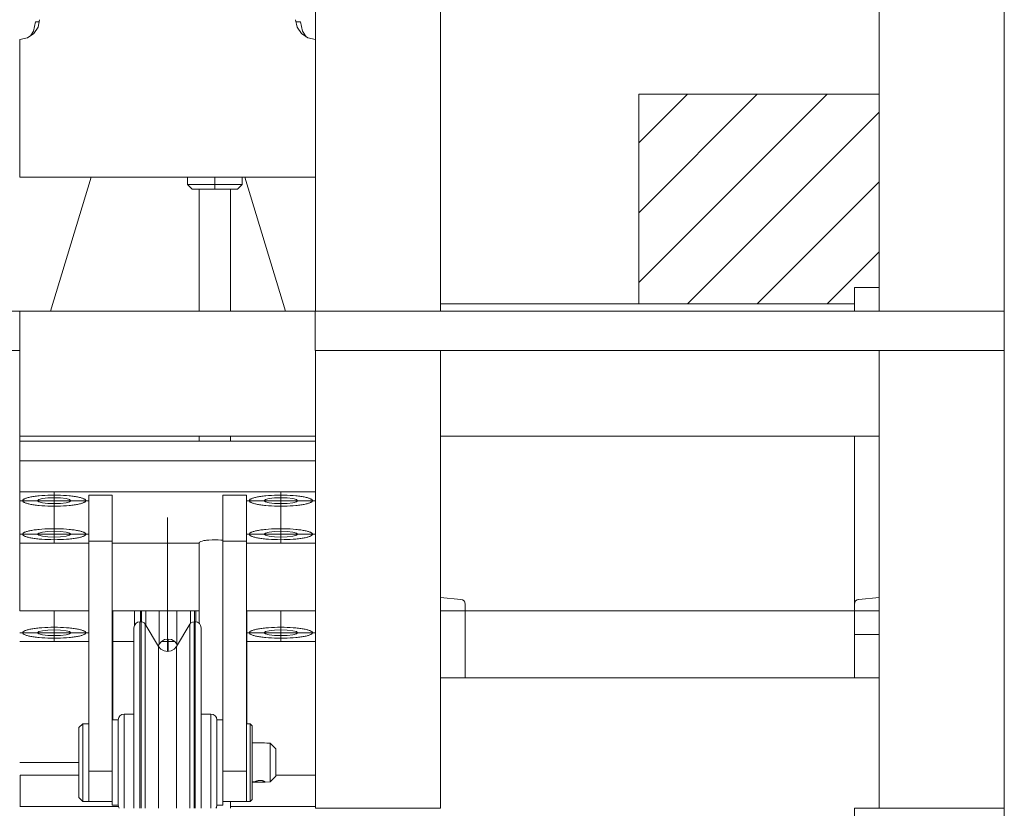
# Model space of a CAD drawing. Header units: millimetres. Extents: x 53056 to 116131, y -669674 to -625124.
# Tile 242 of 256: x 71198 to 71697, y -635216 to -634815. Entities that reach past the tile are written whole.
import ezdxf

# ---------------------------------------------------------------- set-up
doc = ezdxf.new("R2010")
doc.units = ezdxf.units.MM
doc.header["$MEASUREMENT"] = 0
doc.linetypes.add('DGN Style 1', pattern=[536.1990872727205, 0.8921781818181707, -535.3069090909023])
doc.linetypes.add('DGN Style 4', pattern=[1428.3772690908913, 713.7425454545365, -356.8712727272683, 0.8921781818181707, -356.8712727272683])
doc.layers.add('Main Cradle Tower', color=7, linetype='Continuous', lineweight=0)
doc.layers.add('Side Cradle Blocks', color=7, linetype='Continuous', lineweight=0)

# ---------------------------------------------------------------- blocks, each defined once
blk = doc.blocks.new('*U55')
at = {"linetype": 'Continuous', "lineweight": 0}
h = blk.add_hatch(dxfattribs=at)
h.set_pattern_fill('HATCH', color=30, style=0, pattern_type=2)
h.set_pattern_definition([(45, (-12989.221355, 12484.932537), (-17.71895608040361, 17.71895608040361), [])])
h.paths.add_polyline_path([(-13082.17145239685, 12546.1757699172), (-13082.17145239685, 12439.88311060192), (-13082.17145239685, 12439.88307971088), (-12972.78052547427, 12439.88307971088), (-12972.78049458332, 12439.88307971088), (-12972.78049458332, 12448.10059645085), (-12960.22276547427, 12448.10059645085), (-12960.22273458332, 12448.10059645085), (-12960.22273458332, 12519.07980274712), (-12960.22273458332, 12546.1757699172), (-12960.22276547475, 12546.1757699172)])
at = {"color": 30, "linetype": 'Continuous', "lineweight": 0, "flags": 128}
blk.add_lwpolyline([(-13082.17145239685, 12546.1757699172), (-13082.17145239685, 12439.88311060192), (-13082.17145239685, 12439.88307971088), (-12972.78052547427, 12439.88307971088), (-12972.78049458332, 12439.88307971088), (-12972.78049458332, 12448.10059645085), (-12960.22276547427, 12448.10059645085), (-12960.22273458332, 12448.10059645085), (-12960.22273458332, 12519.07980274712), (-12960.22273458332, 12546.1757699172), (-12960.22276547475, 12546.1757699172), (-13082.17145239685, 12546.1757699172)], close=True, dxfattribs=at)
at = {"layer": 'Main Cradle Tower', "color": 7, "linetype": 'Continuous', "lineweight": 0}
for p, q in [((-13246.25592507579, 12716.10056556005), (-13246.25592507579, 12436.10062734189)), ((-13182.75592507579, 12716.10056556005), (-13182.75592507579, 12436.10062734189)), ((-12960.22273458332, 12716.10056556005), (-12960.22273458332, 12436.10062734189)), ((-12896.72273458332, 12716.10056556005), (-12896.72273458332, 12436.10062734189)), ((-13255.49472040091, 12580.22908622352), (-13256.25591893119, 12584.0558896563)), ((-13386.41533649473, 12582.96902199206), (-13388.26333284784, 12582.96902199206)), ((-13253.76856319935, 12582.96902199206), (-13256.03969601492, 12582.96902199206)), ((-13396.19910743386, 12574.05592054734), (-13392.37227311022, 12574.81712522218)), ((-13396.19910743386, 12504.05592054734), (-13396.19910743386, 12574.05592054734)), ((-13396.19913832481, 12571.38590427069), (-13396.25589418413, 12571.37433119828)), ((-13182.75592507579, 12519.0950382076), (-13182.75623398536, 12519.07980274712)), ((-12960.22242567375, 12519.07980274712), (-12960.22273458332, 12519.0950382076)), ((-13246.25595596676, 12504.05592054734), (-13396.19910743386, 12504.05592054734)), ((-13359.9839097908, 12504.0558896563), (-13380.69471605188, 12436.10062734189)), ((-13311.11233153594, 12504.0558896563), (-13311.11233153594, 12500.45215625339)), ((-13297.2559250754, 12504.0558896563), (-13297.2559250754, 12500.44839045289)), ((-13283.39951861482, 12504.0558896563), (-13283.39951861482, 12500.45215625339)), ((-13261.33717999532, 12436.10062734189), (-13282.0479862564, 12504.0558896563)), ((-13311.11233153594, 12500.45215625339), (-13297.2559250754, 12500.44839045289)), ((-13308.71233153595, 12498.0528087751), (-13311.11233153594, 12500.45215625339)), ((-13297.2559250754, 12500.44839045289), (-13283.39951861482, 12500.45215625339)), ((-13297.2559250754, 12500.44839045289), (-13297.2559250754, 12498.04969523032)), ((-13283.39951861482, 12500.45215625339), (-13285.79951861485, 12498.0528087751)), ((-13308.71233153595, 12498.0528087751), (-13308.71233153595, 12498.05324557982)), ((-13297.2559250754, 12498.04969523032), (-13308.71233153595, 12498.0528087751)), ((-13305.2559250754, 12436.10062734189), (-13305.2559250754, 12498.05183852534)), ((-13297.2559250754, 12498.04969523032), (-13285.79951861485, 12498.0528087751)), ((-13289.2559250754, 12498.05183852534), (-13289.2559250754, 12436.10062734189)), ((-13285.79951861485, 12498.0528087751), (-13285.79951861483, 12498.05324557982)), ((-12972.78049458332, 12436.10062734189), (-12972.78049458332, 12448.10059645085)), ((-12972.78049458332, 12448.10059645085), (-12960.22276547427, 12448.10059645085)), ((-12972.78052547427, 12439.88307971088), (-13182.75589418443, 12439.88307971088)), ((-13396.19910743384, 12436.10059645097), (-13745.78911556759, 12436.10059645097)), ((-13396.19907654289, 12436.10059645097), (-13246.31277360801, 12436.10059645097)), ((-12896.72273458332, 12436.10059645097), (-13246.31274271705, 12436.10059645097)), ((-13396.19910743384, 12416.10059645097), (-13745.78911556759, 12416.10059645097)), ((-13396.19910743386, 12416.10056556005), (-13396.19910743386, 12372.60059645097)), ((-12896.72273458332, 12416.10059645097), (-13246.31274271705, 12416.10059645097)), ((-13246.25592507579, 12372.60059645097), (-13246.25592507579, 12416.10056556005)), ((-13182.75592507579, 12416.10056556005), (-13182.75592507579, 12183.81044971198)), ((-12960.22273458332, 12416.10056556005), (-12960.22273458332, 12183.81044971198)), ((-12896.72273458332, 12416.10056556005), (-12896.72273458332, 12183.81044971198)), ((-13396.19910743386, 12372.60059645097), (-13246.25592507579, 12372.60059645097)), ((-13396.19910743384, 12283.98507645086), (-13396.19910743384, 12372.60056556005)), ((-13396.19907654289, 12370.06102184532), (-13246.25595596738, 12370.06102184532)), ((-13305.2559250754, 12370.06105273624), (-13305.2559250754, 12372.60056556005)), ((-13289.2559250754, 12372.60056556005), (-13289.2559250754, 12370.06105273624)), ((-13246.25592507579, 12372.60059645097), (-13246.25592507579, 12183.81044971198)), ((-13182.75592507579, 12372.60059645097), (-12960.22273458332, 12372.60059645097)), ((-12972.78049458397, 12287.46412189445), (-12972.78049458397, 12372.60056556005)), ((-13396.19907654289, 12360.21294431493), (-13246.25595596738, 12360.21294431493)), ((-13246.25595596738, 12344.45602026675), (-13396.19907654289, 12344.45602026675)), ((-13370.90294904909, 12340.50601203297), (-13370.25592507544, 12339.94116764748)), ((-13361.25592507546, 12342.7195384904), (-13349.25592507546, 12342.7195384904)), ((-13281.25592507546, 12342.7195384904), (-13293.25592507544, 12342.7195384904)), ((-13260.50311590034, 12341.30482262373), (-13257.74551743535, 12340.98486398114)), ((-13378.75592507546, 12324.3996557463), (-13382.00873425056, 12324.28730121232)), ((-13361.25592507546, 12319.37756520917), (-13349.25592507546, 12319.37756520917)), ((-13305.2559250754, 12277.66655638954), (-13305.2559250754, 12318.66767075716)), ((-13293.25595596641, 12319.86002387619), (-13293.69924335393, 12319.91225107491)), ((-13281.25592507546, 12319.37756520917), (-13293.25592507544, 12319.37756520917)), ((-13257.74551743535, 12321.8799499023), (-13260.50311590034, 12321.55999125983)), ((-13396.19907654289, 12318.40879361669), (-13361.25595596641, 12318.40879361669)), ((-13349.25589418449, 12318.40879361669), (-13305.25595596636, 12318.40879361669)), ((-13281.25589418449, 12318.40879361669), (-13246.25595596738, 12318.40879361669)), ((-13172.39065632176, 12289.85663869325), (-13182.75589418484, 12290.76347950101)), ((-13171.78347410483, 12289.68682475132), (-13171.65048797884, 12289.66191428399)), ((-13171.65048797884, 12289.66191428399), (-13171.62403476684, 12289.65130410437)), ((-13171.53752084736, 12289.61799694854), (-13171.53600308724, 12289.61720596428)), ((-13171.02928026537, 12289.23670717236), (-13171.01994633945, 12289.2329632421)), ((-13171.01994633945, 12289.2329632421), (-13170.90530349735, 12289.1580258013)), ((-13170.90530349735, 12289.1580258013), (-13170.89632155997, 12289.14917508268)), ((-13170.83075257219, 12289.08816993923), (-13170.82991839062, 12289.08733951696)), ((-13170.36147020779, 12288.33446673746), (-13170.82917867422, 12289.08660313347)), ((-13170.8290269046, 12289.08641756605), (-13170.82766095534, 12289.08474742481)), ((-13170.49045752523, 12288.54189521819), (-13170.47393436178, 12288.52561260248)), ((-13170.47393436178, 12288.52561260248), (-13170.39616547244, 12288.40993129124)), ((-12971.44105597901, 12289.61803691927), (-12971.47001224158, 12289.60186720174)), ((-12971.46118043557, 12289.60253816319), (-12971.44111214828, 12289.61797562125)), ((-12970.58800333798, 12289.85663869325), (-12971.4409701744, 12289.61808483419)), ((-12970.61373212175, 12289.85335002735), (-12970.58805079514, 12289.85663262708)), ((-12970.58806066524, 12289.85662185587), (-12970.61086643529, 12289.84992368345)), ((-12960.22276547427, 12290.76347950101), (-12970.58800333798, 12289.85663869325)), ((-13396.25589418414, 12283.98507645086), (-13396.19910743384, 12283.98507645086)), ((-13361.25595596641, 12283.98507645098), (-13396.19843136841, 12283.98507645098)), ((-13305.25595596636, 12283.98507645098), (-13349.25589418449, 12283.98507645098)), ((-13348.9690062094, 12228.70222948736), (-13348.9690062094, 12283.98504556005)), ((-13334.99488309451, 12278.43502101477), (-13334.99488309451, 12283.98504556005)), ((-13334.41964768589, 12278.38574232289), (-13334.41964768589, 12283.98504556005)), ((-13332.26872304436, 12276.75086160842), (-13332.26872304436, 12283.98504556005)), ((-13309.66928937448, 12277.55826330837), (-13309.66928937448, 12283.98504556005)), ((-13307.51836473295, 12278.43502101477), (-13307.51836473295, 12283.98504556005)), ((-13306.94312932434, 12278.37881693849), (-13306.94312932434, 12283.98504556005)), ((-13246.25660114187, 12283.98507645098), (-13281.25589418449, 12283.98507645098)), ((-13280.96900620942, 12283.98504556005), (-13280.96900620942, 12226.73261398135)), ((-13182.75589418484, 12283.98507645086), (-13170.19816507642, 12283.98507645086)), ((-13170.3614973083, 12288.33452568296), (-13170.39616550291, 12288.40993135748)), ((-13170.39616547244, 12288.40993129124), (-13170.39334536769, 12288.403057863)), ((-13170.37843603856, 12288.36116503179), (-13170.3615171, 12288.33454052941)), ((-13170.36232033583, 12288.33641883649), (-13170.36208049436, 12288.33586810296)), ((-13170.36147020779, 12288.33446673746), (-13170.19816507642, 12287.46395435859)), ((-13170.36140091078, 12288.33426488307), (-13170.36077722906, 12288.33244815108)), ((-13170.24206414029, 12287.69796218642), (-13170.22660142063, 12287.6602718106)), ((-13170.22660142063, 12287.6602718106), (-13170.20056959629, 12287.52158438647)), ((-13170.19817150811, 12287.46398629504), (-13170.20275377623, 12287.48673943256)), ((-13170.2005695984, 12287.52158443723), (-13170.19816638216, 12287.46398565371)), ((-13170.19816507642, 12283.98507645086), (-13170.19816507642, 12287.46395435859)), ((-13170.19816507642, 12250.10301716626), (-13170.19816507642, 12283.98504555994)), ((-12972.78060299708, 12283.98507645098), (-13170.19813418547, 12283.98507645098)), ((-12972.78049458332, 12287.46395435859), (-12972.78049458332, 12283.98507645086)), ((-12972.78049458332, 12283.98507645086), (-12960.22276547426, 12283.98507645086)), ((-12972.78049458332, 12271.98507645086), (-12972.78049458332, 12283.98504555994)), ((-12972.63252823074, 12288.28263033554), (-12972.61718945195, 12288.33446673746)), ((-13378.75592507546, 12274.3996557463), (-13382.00873425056, 12274.28730121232)), ((-13335.28180196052, 12277.81850114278), (-13335.28180196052, 12278.43499012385)), ((-13334.7065665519, 12277.81830996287), (-13334.7065665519, 12278.43499012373)), ((-13332.55564191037, 12276.62121965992), (-13332.55564191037, 12277.22778864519)), ((-13309.95620824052, 12276.62171190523), (-13309.95620824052, 12277.22778864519)), ((-13307.80528359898, 12277.81850114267), (-13307.80528359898, 12278.43499012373)), ((-13307.23004819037, 12277.81820166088), (-13307.23004819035, 12278.43499012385)), ((-13316.4520644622, 12267.15240048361), (-13316.4520644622, 12271.70588042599)), ((-13257.74551743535, 12271.8799499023), (-13260.50311590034, 12271.55999125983)), ((-12960.22276547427, 12271.98507645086), (-12972.78049458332, 12271.98507645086)), ((-12972.78049458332, 12250.10301716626), (-12972.78049458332, 12271.98504555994)), ((-13396.25589418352, 12268.40879361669), (-13361.25595596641, 12268.40879361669)), ((-13348.96897531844, 12268.40879361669), (-13338.28183285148, 12268.40879361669)), ((-13334.7065665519, 12245.99161344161), (-13334.7065665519, 12266.42433864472)), ((-13325.77286682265, 12265.95179499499), (-13325.77286682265, 12265.44286533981)), ((-13324.41152247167, 12268.40879361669), (-13317.52648994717, 12268.40879361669)), ((-13316.73898332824, 12265.44264588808), (-13316.73898332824, 12265.95179499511)), ((-13307.23004819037, 12245.99136077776), (-13307.23004819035, 12266.42433864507)), ((-13280.96897531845, 12268.40879361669), (-13246.25595596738, 12268.40879361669)), ((-12960.22276547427, 12250.10298627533), (-13182.75589418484, 12250.10298627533)), ((-13334.7065665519, 12219.62695254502), (-13334.7065665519, 12245.98955184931)), ((-13343.25592507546, 12231.44386101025), (-13343.25592507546, 12231.65662185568)), ((-13299.25592507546, 12231.44394317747), (-13299.25592507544, 12231.65662185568)), ((-13364.25592507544, 12226.73258309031), (-13364.25592507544, 12226.56239134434)), ((-13346.25592507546, 12228.51494018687), (-13346.25592507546, 12228.51502878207)), ((-13346.25592507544, 12219.53642803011), (-13346.25592507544, 12210.85549302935)), ((-13334.7065665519, 12191.34549857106), (-13334.7065665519, 12219.62450475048)), ((-13307.80528359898, 12191.34594682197), (-13307.80528359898, 12219.6249609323)), ((-13269.25592507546, 12216.88450556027), (-13269.25592507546, 12216.79943982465)), ((-13279.25592507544, 12202.70763575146), (-13279.25592507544, 12210.5093915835)), ((-13395.96900620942, 12200.66164455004), (-13395.96900620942, 12184.66167544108)), ((-13395.96900620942, 12200.66164455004), (-13366.25595596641, 12200.66164455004)), ((-13361.25592507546, 12198.37497394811), (-13361.25592507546, 12202.57990097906)), ((-13361.25592507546, 12202.57990097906), (-13349.25595596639, 12202.57990097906)), ((-13281.25592507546, 12202.57990097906), (-13293.25589418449, 12202.57990097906)), ((-13281.25592507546, 12202.57990097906), (-13281.25592507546, 12198.37497401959)), ((-13266.25589418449, 12200.66164455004), (-13246.25595596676, 12200.66164455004)), ((-13276.58055221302, 12197.03810723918), (-13278.25589418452, 12197.04276396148)), ((-13276.65008943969, 12197.33886467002), (-13276.55626483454, 12197.40080661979)), ((-13276.14172079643, 12197.03688747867), (-13276.58051922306, 12197.03810714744)), ((-13271.95097120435, 12197.06135399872), (-13272.2049959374, 12197.04136094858)), ((-13271.72961312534, 12197.07877601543), (-13271.95092409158, 12197.06135770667)), ((-13335.28180196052, 12183.81048060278), (-13335.28180196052, 12191.34379548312)), ((-13334.7065665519, 12183.81048060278), (-13334.7065665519, 12191.34303695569)), ((-13332.55564191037, 12183.81048060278), (-13332.55564191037, 12191.60832806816)), ((-13307.80528359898, 12183.81048060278), (-13307.80528359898, 12191.34352415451)), ((-13307.23004819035, 12183.81048060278), (-13307.23004819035, 12191.34303695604)), ((-13396.25589418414, 12184.66164455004), (-13346.11274951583, 12184.66164455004)), ((-13349.25595596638, 12187.34027296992), (-13361.25592507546, 12187.34027296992)), ((-13346.25592507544, 12185.37065746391), (-13346.25592507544, 12185.37074605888)), ((-13293.25589418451, 12187.34027296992), (-13281.25592507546, 12187.34027296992)), ((-13289.2559250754, 12187.34024207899), (-13289.2559250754, 12183.81048060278)), ((-13289.25589418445, 12184.66164455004), (-13246.25595596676, 12184.66164455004)), ((-13182.75592507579, 12183.81044971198), (-13246.25592507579, 12183.81044971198)), ((-13207.19816507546, 12184.01447799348), (-13207.19816507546, 12183.81044971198)), ((-12960.22273458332, 12183.81044971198), (-12896.72273458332, 12183.81044971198))]:
    blk.add_line(p, q, dxfattribs=at)
at = {"layer": 'Main Cradle Tower', "color": 7, "linetype": 'DGN Style 4', "lineweight": 0}
for p, q in [((-13378.75592507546, 12338.46510344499), (-13378.75592507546, 12344.45602026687)), ((-13263.75592507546, 12338.46510344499), (-13263.75592507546, 12344.45602026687)), ((-13361.25595596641, 12339.94116764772), (-13396.19907654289, 12339.94116764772)), ((-13281.25589418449, 12339.94116764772), (-13246.25595596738, 12339.94116764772)), ((-13378.75592507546, 12321.4475820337), (-13378.75592507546, 12338.46500429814)), ((-13263.75592507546, 12321.4475820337), (-13263.75592507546, 12338.46500429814)), ((-13321.25592507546, 12263.41635720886), (-13321.25592507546, 12331.4327111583)), ((-13361.25595596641, 12322.92364623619), (-13396.19907654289, 12322.92364623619)), ((-13378.75592507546, 12318.40879361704), (-13378.75592507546, 12321.44748288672)), ((-13281.25589418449, 12322.92364623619), (-13246.25595596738, 12322.92364623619)), ((-13263.75592507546, 12318.40879361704), (-13263.75592507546, 12321.44748288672)), ((-13378.75592507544, 12271.44758203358), (-13378.75592507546, 12283.98504556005)), ((-13263.75592507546, 12271.44758203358), (-13263.75592507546, 12283.98504556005)), ((-13361.25595596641, 12272.92364623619), (-13396.25589418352, 12272.92364623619)), ((-13378.75592507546, 12268.40879361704), (-13378.75592507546, 12271.44748288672)), ((-13320.98682497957, 12263.46292195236), (-13320.97198254, 12269.72608151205)), ((-13320.96900620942, 12269.72695148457), (-13320.96900620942, 12263.46598237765)), ((-13280.96897531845, 12272.92364623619), (-13246.25595596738, 12272.92364623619)), ((-13263.75592507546, 12268.40879361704), (-13263.75592507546, 12271.44748288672)), ((-13396.25589418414, 12207.03642803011), (-13366.25595596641, 12207.03642803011))]:
    blk.add_line(p, q, dxfattribs=at)
at = {"layer": 'Main Cradle Tower', "color": 7, "linetype": 'Continuous', "lineweight": 0, "flags": 128}
for points in [[(-13386.19911357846, 12584.0558896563), (-13386.96031210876, 12580.22908622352), (-13389.128039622, 12576.98485273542), (-13392.37227311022, 12574.81712522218)], [(-13390.72910293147, 12575.91509358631), (-13389.20828580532, 12578.20132990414), (-13388.26333284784, 12582.96902199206)], [(-13255.49472040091, 12580.22908622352), (-13253.32699288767, 12576.98485273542), (-13250.08275939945, 12574.81712522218), (-13246.25595596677, 12574.05592669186)], [(-13253.76856319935, 12582.96902199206), (-13252.81705735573, 12578.18547908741), (-13250.95652287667, 12575.40099246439)], [(-13396.19910743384, 12436.10059645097), (-13396.19910743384, 12436.10059645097), (-13396.19910743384, 12416.10059645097), (-13396.19910743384, 12416.10059645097)], [(-13246.31274271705, 12436.10059645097), (-13246.31274271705, 12436.10059645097), (-13246.31274271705, 12416.10059645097), (-13246.31274271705, 12416.10059645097)], [(-12896.72273458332, 12436.10059645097), (-12896.72273458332, 12436.10059645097), (-12896.72273458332, 12416.10059645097), (-12896.72273458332, 12416.10059645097)], [(-13370.90294904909, 12340.50601203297), (-13372.74551743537, 12340.98486398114), (-13375.50311590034, 12341.30482262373), (-13378.75592507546, 12341.41717715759), (-13382.00873425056, 12341.30482262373), (-13384.76633271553, 12340.98486398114), (-13386.60890110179, 12340.50601203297), (-13387.25592507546, 12339.94116764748), (-13387.25592507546, 12339.941167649)], [(-13370.25592507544, 12339.94116764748), (-13370.90294904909, 12339.37632326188), (-13372.74551743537, 12338.89747131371), (-13375.50311590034, 12338.57751267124), (-13378.75592507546, 12338.46515813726), (-13382.00873425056, 12338.57751267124), (-13384.76633271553, 12338.89747131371), (-13386.60890110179, 12339.37632326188), (-13387.25592507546, 12339.94116764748)], [(-13361.25592507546, 12202.57990097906), (-13361.25592507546, 12319.37756520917), (-13361.25592507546, 12342.7195384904), (-13361.25592507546, 12342.7195384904)], [(-13349.25592507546, 12211.30491818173), (-13349.25592507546, 12319.37756520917), (-13349.25592507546, 12342.7195384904), (-13349.25592507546, 12342.7195384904)], [(-13293.25592507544, 12342.71953796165), (-13293.25592507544, 12319.37756520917), (-13293.25592507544, 12211.30491818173)], [(-13281.25592507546, 12342.71953796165), (-13281.25592507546, 12319.37756520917), (-13281.25592507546, 12202.57990097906)], [(-13260.50311590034, 12341.30482262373), (-13263.75592507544, 12341.41717715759), (-13267.00873425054, 12341.30482262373), (-13269.76633271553, 12340.98486398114), (-13271.60890110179, 12340.50601203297), (-13272.25592507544, 12339.94116764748), (-13272.25592507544, 12339.941167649)], [(-13255.25592507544, 12339.94116764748), (-13255.90294904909, 12339.37632326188), (-13257.74551743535, 12338.89747131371), (-13260.50311590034, 12338.57751267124), (-13263.75592507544, 12338.46515813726), (-13267.00873425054, 12338.57751267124), (-13269.76633271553, 12338.89747131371), (-13271.60890110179, 12339.37632326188), (-13272.25592507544, 12339.94116764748)], [(-13255.25592507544, 12339.941167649), (-13255.25592507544, 12339.94116764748), (-13255.90294904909, 12340.50601203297), (-13257.74551743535, 12340.98486398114)], [(-13382.00873425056, 12324.28730121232), (-13384.76633271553, 12323.96734256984), (-13386.60890110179, 12323.48849062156), (-13387.25592507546, 12322.92364623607), (-13387.25592507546, 12322.9236462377)], [(-13370.25592507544, 12322.9236462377), (-13370.25592507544, 12322.92364623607), (-13370.90294904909, 12323.48849062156), (-13372.74551743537, 12323.96734256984), (-13375.50311590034, 12324.28730121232), (-13378.75592507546, 12324.3996557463)], [(-13255.25592507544, 12322.9236462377), (-13255.25592507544, 12322.92364623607), (-13255.90294904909, 12323.48849062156), (-13257.74551743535, 12323.96734256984), (-13260.50311590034, 12324.28730121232), (-13263.75592507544, 12324.3996557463), (-13267.00873425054, 12324.28730121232), (-13269.76633271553, 12323.96734256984), (-13271.60890110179, 12323.48849062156), (-13272.25592507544, 12322.92364623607), (-13272.25592507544, 12322.9236462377)], [(-13387.25592507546, 12322.92364623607), (-13386.60890110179, 12322.35880185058), (-13384.76633271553, 12321.8799499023), (-13382.00873425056, 12321.55999125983), (-13378.75592507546, 12321.44763672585), (-13375.50311590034, 12321.55999125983), (-13372.74551743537, 12321.8799499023), (-13370.90294904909, 12322.35880185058), (-13370.25592507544, 12322.92364623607)], [(-13302.03133303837, 12319.76866328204), (-13302.91277932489, 12319.66481311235), (-13303.68278435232, 12319.46161496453), (-13304.64696133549, 12319.20717639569), (-13304.91649273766, 12318.96824877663), (-13305.2559250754, 12318.66735708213), (-13305.25561616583, 12318.66708324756)], [(-13300.85598095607, 12319.90714082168), (-13301.47255156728, 12319.83449775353), (-13302.03133303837, 12319.76866328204)], [(-13298.04995877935, 12320.05012329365), (-13298.62023919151, 12320.03012149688), (-13300.31739253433, 12319.97059619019), (-13300.85598095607, 12319.90714082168)], [(-13293.69924335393, 12319.91225107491), (-13294.19445761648, 12319.97059619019), (-13295.55866958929, 12320.01844403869), (-13297.2559250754, 12320.07797292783), (-13298.04995877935, 12320.05012329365)], [(-13260.50311590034, 12321.55999125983), (-13263.75592507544, 12321.44763672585), (-13267.00873425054, 12321.55999125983), (-13269.76633271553, 12321.8799499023), (-13271.60890110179, 12322.35880185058), (-13272.25592507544, 12322.92364623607)], [(-13255.25592507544, 12322.92364623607), (-13255.90294904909, 12322.35880185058), (-13257.74551743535, 12321.8799499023)], [(-13172.39065632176, 12289.85663869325), (-13171.53768948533, 12289.61808483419), (-13171.65048807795, 12289.66191432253)], [(-13171.53768948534, 12289.61808483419), (-13171.53768948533, 12289.61808483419), (-13170.82917867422, 12289.08660313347)], [(-13170.90530356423, 12289.15802586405), (-13170.82917867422, 12289.08660313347), (-13170.87907845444, 12289.12364874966)], [(-12972.78049458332, 12287.46395435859), (-12972.61718945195, 12288.33446673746), (-12972.14948098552, 12289.08660313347), (-12971.4409701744, 12289.61808483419)], [(-12972.17035743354, 12289.06009452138), (-12972.17614408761, 12289.05337708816), (-12972.2082106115, 12288.99598307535), (-12972.21067324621, 12288.98819797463)], [(-12972.17614413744, 12289.05337702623), (-12972.14948098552, 12289.08660313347), (-12972.16914673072, 12289.05439306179)], [(-12971.46418992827, 12289.60476467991), (-12971.47001218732, 12289.60186723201), (-12971.5210624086, 12289.56225655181), (-12971.53141378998, 12289.55023953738)], [(-12970.61373207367, 12289.85335003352), (-12970.61373207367, 12289.85335003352), (-12970.67522255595, 12289.83665884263), (-12970.69546751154, 12289.82658360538)], [(-13337.99488309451, 12283.98504556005), (-13337.99488309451, 12277.83271065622), (-13337.99488309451, 12276.69753674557)], [(-13325.48594795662, 12283.98504556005), (-13325.48594795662, 12271.70624894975), (-13325.48594795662, 12267.15240048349)], [(-13316.4520644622, 12271.70600931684), (-13316.4520644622, 12271.70624894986), (-13316.4520644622, 12283.98504556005)], [(-12972.64091114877, 12288.20801614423), (-12972.64091114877, 12288.20801614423), (-12972.64053174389, 12288.21171399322)], [(-12972.62754687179, 12288.29837582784), (-12972.63252820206, 12288.2826304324), (-12972.63930565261, 12288.21657438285), (-12972.63930565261, 12288.21657438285)], [(-13382.00873425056, 12274.28730121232), (-13384.76633271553, 12273.96734256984), (-13386.60890110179, 12273.48849062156), (-13387.25592507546, 12272.92364623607), (-13387.25592507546, 12272.9236462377)], [(-13370.25592507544, 12272.9236462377), (-13370.25592507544, 12272.92364623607), (-13370.90294904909, 12273.48849062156), (-13372.74551743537, 12273.96734256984), (-13375.50311590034, 12274.28730121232), (-13378.75592507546, 12274.3996557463)], [(-13338.28180196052, 12274.88915525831), (-13338.28180196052, 12275.48056686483), (-13338.05344055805, 12276.61117569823), (-13337.40312230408, 12277.56965958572), (-13336.42985225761, 12278.21009804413), (-13335.28180196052, 12278.43499012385), (-13334.7065665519, 12278.43499012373), (-13333.8602946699, 12278.28964048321), (-13333.11394508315, 12277.87075350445), (-13332.55564191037, 12277.22778864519), (-13325.77286682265, 12265.95179499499), (-13324.60043015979, 12264.60156879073), (-13323.03309602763, 12263.72190613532), (-13321.25592507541, 12263.4166718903), (-13319.47875412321, 12263.72190613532), (-13317.91141999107, 12264.60156879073), (-13316.73898332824, 12265.95179499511), (-13309.95620824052, 12277.22778864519), (-13309.39790506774, 12277.87075350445), (-13308.651555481, 12278.28964048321), (-13307.80528359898, 12278.43499012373), (-13307.23004819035, 12278.43499012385), (-13306.08199789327, 12278.21009804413), (-13305.1087278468, 12277.56965958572), (-13304.45840959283, 12276.61117569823), (-13304.23004819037, 12275.48056686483), (-13304.23004819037, 12274.88900052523), (-13304.23004819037, 12263.96749510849), (-13304.23004819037, 12244.3787508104), (-13304.23004819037, 12219.10497637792), (-13304.23004819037, 12191.99387486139), (-13304.23004819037, 12183.81048060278)], [(-13338.28180196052, 12183.81048060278), (-13338.28180196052, 12191.99387486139), (-13338.28180196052, 12219.10497637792), (-13338.28180196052, 12244.3787508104), (-13338.28180196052, 12263.96749510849), (-13338.28180196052, 12274.88900052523), (-13338.28180196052, 12274.88908912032)], [(-13335.28180196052, 12266.42604902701), (-13335.28180196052, 12277.81788854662), (-13335.28180196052, 12277.81790615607)], [(-13334.70656655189, 12266.42570067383), (-13334.7065665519, 12277.81788854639), (-13334.7065665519, 12277.81790615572)], [(-13332.55564191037, 12219.41183069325), (-13332.55564191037, 12219.4130587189), (-13332.55564191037, 12245.33201460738), (-13332.55564191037, 12265.42081459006), (-13332.55564191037, 12276.62112097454), (-13332.55564191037, 12276.6211477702)], [(-13309.95620824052, 12265.42190713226), (-13309.95620824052, 12276.62112097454), (-13309.95620824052, 12276.6211477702)], [(-13307.80528359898, 12266.42604902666), (-13307.80528359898, 12277.81788854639), (-13307.80528359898, 12277.81790615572)], [(-13307.23004819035, 12266.42550523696), (-13307.23004819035, 12277.81788854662), (-13307.23004819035, 12277.81790615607)], [(-13255.25592507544, 12272.9236462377), (-13255.25592507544, 12272.92364623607), (-13255.90294904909, 12273.48849062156), (-13257.74551743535, 12273.96734256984), (-13260.50311590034, 12274.28730121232), (-13263.75592507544, 12274.3996557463), (-13267.00873425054, 12274.28730121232), (-13269.76633271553, 12273.96734256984), (-13271.60890110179, 12273.48849062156), (-13272.25592507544, 12272.92364623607), (-13272.25592507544, 12272.9236462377)], [(-13387.25592507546, 12272.92364623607), (-13386.60890110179, 12272.35880185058), (-13384.76633271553, 12271.8799499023), (-13382.00873425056, 12271.55999125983), (-13378.75592507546, 12271.44763672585), (-13375.50311590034, 12271.55999125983), (-13372.74551743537, 12271.8799499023), (-13370.90294904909, 12272.35880185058), (-13370.25592507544, 12272.92364623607)], [(-13325.98662370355, 12266.30721408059), (-13325.48594795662, 12267.15240048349), (-13324.31351129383, 12268.52345610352), (-13322.74617716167, 12269.41668897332), (-13320.96900620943, 12269.72663194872), (-13319.19183525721, 12269.41668897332), (-13317.62450112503, 12268.52345610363), (-13316.4520644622, 12267.15240048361), (-13316.23611142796, 12266.78785203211)], [(-13260.50311590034, 12271.55999125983), (-13263.75592507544, 12271.44763672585), (-13267.00873425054, 12271.55999125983), (-13269.76633271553, 12271.8799499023), (-13271.60890110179, 12272.35880185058), (-13272.25592507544, 12272.92364623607)], [(-13255.25592507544, 12272.92364623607), (-13255.90294904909, 12272.35880185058), (-13257.74551743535, 12271.8799499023)], [(-13335.28180196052, 12245.99206579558), (-13335.28180196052, 12266.42495124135), (-13335.28180196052, 12266.42527634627)], [(-13325.77286682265, 12265.44261313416), (-13325.77286682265, 12265.4425863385), (-13325.77286682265, 12256.04156953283), (-13325.77286682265, 12239.17996416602), (-13325.77286682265, 12217.42479680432), (-13325.77286682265, 12194.08809446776), (-13325.77286682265, 12183.81048060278)], [(-13316.73898332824, 12183.81048060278), (-13316.73898332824, 12194.0880944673), (-13316.73898332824, 12217.42479680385), (-13316.73898332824, 12239.17996416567), (-13316.73898332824, 12256.04156953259), (-13316.73898332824, 12265.4425863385), (-13316.73898332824, 12265.44261313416)], [(-13309.95620824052, 12245.33344276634), (-13309.95620824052, 12265.42081459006), (-13309.95620824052, 12265.42130929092)], [(-13307.80528359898, 12245.99206579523), (-13307.80528359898, 12266.424951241), (-13307.80528359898, 12266.42527634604)], [(-13335.28180196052, 12219.62743997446), (-13335.28180196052, 12245.99064963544), (-13335.28180196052, 12245.99123274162)], [(-13309.95620824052, 12219.41460519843), (-13309.95620824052, 12245.33201460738), (-13309.95620824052, 12245.33290190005)], [(-13307.80528359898, 12219.62743997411), (-13307.80528359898, 12245.99064963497), (-13307.80528359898, 12245.99123274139)], [(-13307.23004819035, 12219.62511388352), (-13307.23004819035, 12219.62592091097), (-13307.23004819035, 12245.98955184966)], [(-13349.25589418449, 12228.70219859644), (-13346.25592507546, 12228.70219859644), (-13346.25592507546, 12228.51528203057)], [(-13346.25592507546, 12228.51509491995), (-13346.25592507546, 12228.70219859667), (-13346.02756367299, 12229.83280743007), (-13345.37724541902, 12230.79129131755), (-13344.40397537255, 12231.43172977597), (-13343.25592507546, 12231.65662185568), (-13338.28149305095, 12231.65662185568)], [(-13343.25592507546, 12183.81048060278), (-13343.25592507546, 12185.95164188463), (-13343.25592507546, 12192.69701712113), (-13343.25592507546, 12201.62543768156), (-13343.25592507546, 12211.37763247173), (-13343.25592507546, 12220.46891823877), (-13343.25592507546, 12227.5152291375), (-13343.25592507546, 12231.44382820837), (-13343.25592507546, 12231.4438458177)], [(-13304.23035709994, 12231.65662185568), (-13299.25592507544, 12231.65662185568), (-13298.10787477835, 12231.43172977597), (-13297.13460473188, 12230.79129131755), (-13296.48428647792, 12229.83280743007), (-13296.25592507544, 12228.70219859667), (-13296.25592507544, 12228.51494018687), (-13296.25592507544, 12225.05777300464), (-13296.25592507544, 12218.85701941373), (-13296.25592507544, 12210.85668793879), (-13296.25592507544, 12210.85668793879)], [(-13299.25592507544, 12183.81048060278), (-13299.25592507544, 12185.95164188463), (-13299.25592507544, 12192.69701712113), (-13299.25592507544, 12201.62543768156), (-13299.25592507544, 12211.37763247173), (-13299.25592507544, 12220.46891823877), (-13299.25592507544, 12227.5152291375), (-13299.25592507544, 12231.44382820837), (-13299.25592507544, 12231.4438458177)], [(-13296.25592507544, 12228.51509491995), (-13296.25592507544, 12228.70219859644), (-13293.25595596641, 12228.70219859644)], [(-13366.25592507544, 12224.60979933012), (-13366.25592507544, 12224.76296758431), (-13364.25592507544, 12226.73258309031), (-13361.25595596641, 12226.73258309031)], [(-13361.25592507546, 12187.34027296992), (-13364.25592507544, 12187.34027296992), (-13366.25592507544, 12189.30988847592), (-13366.25592507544, 12191.85538200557), (-13366.25592507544, 12196.71205217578), (-13366.25592507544, 12203.14051497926), (-13366.25592507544, 12210.16209522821), (-13366.25592507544, 12216.70782098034), (-13366.25592507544, 12221.78116482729), (-13366.25592507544, 12224.6097561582), (-13366.25592507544, 12224.6097808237)], [(-13364.25592507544, 12226.56236578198), (-13364.25592507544, 12226.56234817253), (-13364.25592507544, 12223.4194689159), (-13364.25592507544, 12217.78242019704), (-13364.25592507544, 12210.5093915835), (-13364.25592507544, 12202.70763575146), (-13364.25592507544, 12195.56489930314), (-13364.25592507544, 12190.16859911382), (-13364.25592507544, 12187.34027296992)], [(-13346.25592507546, 12228.51502878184), (-13346.25592507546, 12228.51494018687), (-13346.25592507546, 12225.05777300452), (-13346.25592507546, 12218.85701941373), (-13346.25592507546, 12210.85668793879), (-13346.25592507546, 12202.27475652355), (-13346.25592507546, 12194.41774643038), (-13346.25592507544, 12188.48181622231), (-13346.25592507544, 12185.37065746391), (-13349.25592507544, 12185.37065746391)], [(-13346.25592507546, 12210.85668793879), (-13346.25592507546, 12210.85668793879), (-13346.25592507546, 12218.85701941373), (-13346.25592507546, 12225.05777300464), (-13346.25592507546, 12228.51494018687)], [(-13296.25592507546, 12185.37065746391), (-13296.25592507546, 12188.48181622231), (-13296.25592507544, 12194.41774643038), (-13296.25592507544, 12202.27475652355), (-13296.25592507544, 12210.85668793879), (-13296.25592507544, 12218.85701941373), (-13296.25592507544, 12225.05777300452), (-13296.25592507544, 12228.51494018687), (-13296.25592507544, 12228.51502878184)], [(-13281.25589418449, 12226.73258309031), (-13279.25592507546, 12226.73258309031), (-13278.25592507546, 12225.74777533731), (-13278.25592507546, 12225.58605216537), (-13278.25592507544, 12222.60031687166), (-13278.25592507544, 12217.24512058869), (-13278.25592507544, 12210.33574340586), (-13278.25592507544, 12202.9240753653), (-13278.25592507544, 12196.1384757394), (-13278.25592507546, 12191.01199055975), (-13278.25592507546, 12188.32508072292), (-13279.25592507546, 12187.34027296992), (-13281.25592507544, 12187.34027296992), (-13281.25592507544, 12187.34027296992)], [(-13279.25592507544, 12210.5093915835), (-13279.25592507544, 12217.78242019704), (-13279.25592507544, 12223.4194689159), (-13279.25592507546, 12226.56234817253), (-13279.25592507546, 12226.73258309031)], [(-13335.28180196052, 12191.34594682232), (-13335.28180196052, 12219.62592091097), (-13335.28180196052, 12219.62667324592)], [(-13332.55564191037, 12191.60874870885), (-13332.55564191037, 12191.6098730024), (-13332.55564191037, 12219.41160488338)], [(-13309.95620824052, 12191.61130246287), (-13309.95620824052, 12219.4130587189), (-13309.95620824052, 12219.41420352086)], [(-13307.23004819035, 12191.34381716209), (-13307.23004819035, 12191.34455601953), (-13307.23004819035, 12219.62450475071)], [(-13278.25589418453, 12217.02974990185), (-13275.97234546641, 12217.03608775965), (-13275.68950503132, 12217.0313913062), (-13275.29403857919, 12217.02136063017), (-13275.21089977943, 12217.01941756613), (-13274.94687023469, 12217.01324684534), (-13274.50926569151, 12217.00693719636), (-13274.25576425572, 12217.00648790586), (-13274.11338248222, 12217.00623555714), (-13273.67635338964, 12217.01114881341), (-13273.29934697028, 12217.01931073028), (-13273.29430450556, 12217.01941989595), (-13272.89628630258, 12217.02964578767), (-13272.59498235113, 12217.03552740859), (-13272.49482679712, 12217.03514450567), (-13272.28226054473, 12217.03433184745), (-13272.07741780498, 12217.02312778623), (-13269.25592507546, 12216.79938810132), (-13269.25914227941, 12216.7995810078)], [(-13266.25592507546, 12213.87050007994), (-13266.25592507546, 12212.77049234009), (-13266.25592507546, 12210.79752528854), (-13266.25592507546, 12208.25196527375), (-13266.25592507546, 12205.52135073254), (-13266.25592507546, 12203.0213929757), (-13266.25592507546, 12201.13268790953), (-13266.25592507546, 12200.14277375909), (-13269.25592507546, 12197.18835050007), (-13271.95095548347, 12197.06863455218), (-13271.94116499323, 12197.06937866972)], [(-13270.87215254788, 12216.92724237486), (-13269.25592507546, 12216.88450556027), (-13269.16446591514, 12216.79443587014)], [(-13269.25592507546, 12216.79940571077), (-13269.25592507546, 12216.79938810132), (-13269.25592507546, 12215.22794847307), (-13269.25592507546, 12212.40942411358), (-13269.25592507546, 12208.77290980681), (-13269.25592507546, 12204.87203189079), (-13269.25592507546, 12201.30066366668), (-13269.25592507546, 12198.60251357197), (-13269.25592507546, 12197.18835050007)], [(-13269.16440874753, 12216.79437957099), (-13266.25592507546, 12213.93008230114), (-13266.25592507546, 12213.87050007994)], [(-13349.25592507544, 12185.37065746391), (-13349.25592507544, 12188.48181622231), (-13349.25592507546, 12194.41774643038), (-13349.25592507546, 12202.27475652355), (-13349.25592507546, 12210.85668793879), (-13349.25592507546, 12211.30491317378)], [(-13293.25592507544, 12211.30491317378), (-13293.25592507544, 12210.85668793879), (-13293.25592507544, 12202.27475652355), (-13293.25592507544, 12194.41774643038), (-13293.25592507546, 12188.48181622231), (-13293.25592507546, 12185.37065746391), (-13296.25592507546, 12185.37065746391)], [(-13345.73610762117, 12183.81048060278), (-13346.02756367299, 12184.24004863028), (-13346.25592507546, 12185.37065746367), (-13346.25592507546, 12188.48181622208), (-13346.25592507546, 12194.41774643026), (-13346.25592507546, 12202.27475652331), (-13346.25592507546, 12202.27475652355)], [(-13296.25592507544, 12202.27475652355), (-13296.25592507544, 12202.27475652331), (-13296.25592507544, 12194.41774643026), (-13296.25592507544, 12188.48181622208), (-13296.25592507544, 12185.37065746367), (-13296.48428647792, 12184.24004863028), (-13296.77574252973, 12183.81048060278)], [(-13279.25592507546, 12187.34027296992), (-13279.25592507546, 12190.16859911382), (-13279.25592507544, 12195.56489930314), (-13279.25592507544, 12202.70763575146)], [(-13361.25592507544, 12198.37450022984), (-13361.25592507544, 12195.56489930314), (-13361.25592507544, 12195.53423496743)], [(-13361.25592507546, 12191.94763066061), (-13361.25592507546, 12195.49350660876), (-13361.25592507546, 12195.53422979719)], [(-13281.25592507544, 12195.53423496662), (-13281.25592507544, 12195.56489930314), (-13281.25592507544, 12198.37450030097)], [(-13281.25592507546, 12195.53497671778), (-13281.25592507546, 12195.49350660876), (-13281.25592507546, 12191.94763072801)], [(-13276.77682698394, 12197.18993850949), (-13276.749324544, 12197.18991131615), (-13278.25589418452, 12197.18988349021)], [(-13276.75411760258, 12197.17354794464), (-13276.75412836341, 12197.17233700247), (-13276.749324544, 12197.18991131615), (-13276.74931408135, 12197.19112116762)], [(-13276.14087617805, 12197.03688513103), (-13276.40678373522, 12197.04735704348), (-13276.56309267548, 12197.06805825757), (-13276.5805216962, 12197.07036651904), (-13276.70668470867, 12197.114624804), (-13276.75412836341, 12197.17233700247)], [(-13276.65008943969, 12197.33886467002), (-13276.73161413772, 12197.25470314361), (-13276.74930852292, 12197.18996992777), (-13276.749324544, 12197.18991131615), (-13276.74932480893, 12197.1910819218)], [(-13271.75998695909, 12197.2146181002), (-13271.7599833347, 12197.21407460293), (-13271.82416370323, 12197.30567205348), (-13271.94667156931, 12197.39972024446), (-13271.94849632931, 12197.40112109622), (-13272.1582701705, 12197.51603980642), (-13272.38826441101, 12197.61387928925), (-13272.49437044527, 12197.64918753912), (-13272.7223519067, 12197.72505152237), (-13273.02976479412, 12197.80323198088), (-13273.30299323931, 12197.85269478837), (-13273.44319253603, 12197.87807520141), (-13273.81430759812, 12197.91844860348), (-13274.25592507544, 12197.93518840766), (-13274.50887792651, 12197.92970708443), (-13274.94049358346, 12197.89479303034), (-13275.2103761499, 12197.8534592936), (-13275.31506405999, 12197.83742586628), (-13275.70492812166, 12197.74864786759), (-13275.99385463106, 12197.66074715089), (-13276.0210537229, 12197.65013373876), (-13276.29234079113, 12197.54427426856), (-13276.48154109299, 12197.45013839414), (-13276.55626483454, 12197.40080661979)], [(-13272.20775569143, 12197.04114374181), (-13272.20799869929, 12197.04112461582), (-13272.43909906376, 12197.0364469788), (-13272.49175354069, 12197.03708003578), (-13272.78160411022, 12197.04056486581), (-13273.11036624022, 12197.04869997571), (-13273.30296771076, 12197.05338608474), (-13273.5241266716, 12197.05876701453), (-13273.9186601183, 12197.06513316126), (-13274.2562540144, 12197.06638927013), (-13274.35968115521, 12197.06677409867), (-13274.74555629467, 12197.06317078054), (-13275.17586549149, 12197.0544658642), (-13275.21151058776, 12197.05354897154), (-13275.50471001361, 12197.04600705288), (-13275.87822236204, 12197.03784720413), (-13276.01890792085, 12197.03733188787), (-13276.14087617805, 12197.03688513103), (-13276.14125026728, 12197.03688617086)], [(-13271.7599833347, 12197.21407460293), (-13271.76312490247, 12197.19014752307), (-13271.76312819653, 12197.19012243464), (-13271.76870464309, 12197.1476506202), (-13271.8531414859, 12197.09196398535), (-13271.95095548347, 12197.06863455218), (-13271.98189394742, 12197.06125547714), (-13272.20799869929, 12197.04112461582)], [(-13271.76311432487, 12197.21908143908), (-13271.76312490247, 12197.19014752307), (-13271.76331488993, 12197.21936768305)], [(-13361.25592507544, 12191.94718047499), (-13361.25592507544, 12190.16859911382), (-13361.25592507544, 12190.16056199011)], [(-13361.25592507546, 12187.3402730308), (-13361.25592507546, 12190.14518938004), (-13361.25592507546, 12190.16055995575)], [(-13309.95620824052, 12183.81048060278), (-13309.95620824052, 12191.6098730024), (-13309.95620824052, 12191.61110102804)], [(-13281.25592507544, 12190.16056198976), (-13281.25592507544, 12190.16859911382), (-13281.25592507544, 12191.94718054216)], [(-13281.25592507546, 12190.16112068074), (-13281.25592507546, 12190.14518938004), (-13281.25592507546, 12187.34027297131)], [(-12972.78049458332, 12031.69492971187), (-12896.72273458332, 12031.69492971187), (-12896.72273458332, 12183.81044971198), (-12896.72273458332, 12183.81044971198)], [(-12960.22273458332, 12183.81044971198), (-12972.78049458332, 12183.81044971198), (-12972.78049458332, 12180.33157180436), (-12972.61718945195, 12179.46105942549), (-12972.14948098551, 12178.70892302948), (-12971.4409701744, 12178.17744132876), (-12970.58800333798, 12177.93888746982), (-12914.27276241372, 12173.0119423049), (-12909.93684766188, 12171.79929352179), (-12906.33525103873, 12169.09759487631), (-12903.95773300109, 12165.27423486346), (-12903.12759858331, 12160.849130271), (-12903.12759858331, 12054.65624915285), (-12903.95773300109, 12050.23114456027), (-12906.33525103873, 12046.40778454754), (-12909.93684766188, 12043.70608590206), (-12914.27276241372, 12042.49343711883), (-12970.58800333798, 12037.56649195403), (-12971.4409701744, 12037.32793809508), (-12972.14948098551, 12036.79645639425), (-12972.61718945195, 12036.04431999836), (-12972.78049458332, 12035.17380761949), (-12972.78049458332, 12031.69492971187)]]:
    blk.add_lwpolyline(points, dxfattribs=at)
at = {"layer": 'Main Cradle Tower', "color": 7, "linetype": 'DGN Style 4', "lineweight": 0}
for centre in [(-13378.75592507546, 12339.94116764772), (-13263.75592507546, 12339.94116764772), (-13378.75592507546, 12322.92364623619), (-13263.75592507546, 12322.92364623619), (-13378.75592507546, 12272.92364623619), (-13263.75592507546, 12272.92364623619)]:
    blk.add_ellipse(centre, major_axis=(16, 0), ratio=0.1736481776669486, dxfattribs=at)
at = {"layer": 'Side Cradle Blocks', "color": 7, "linetype": 'Continuous', "lineweight": 0}
for q in [(-13082.17145239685, 12439.88311060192), (-12960.22276547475, 12546.1757699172)]:
    blk.add_line((-13082.17145239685, 12546.1757699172), q, dxfattribs=at)

msp = doc.modelspace()

# ---------------------------------------------------------------- block references
at = {"color": 7, "linetype": 'DGN Style 1', "lineweight": 0}
msp.add_blockref('*U55', (84593.95000000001, -647399.3500000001), dxfattribs=at)

doc.saveas('drawing.dxf')
